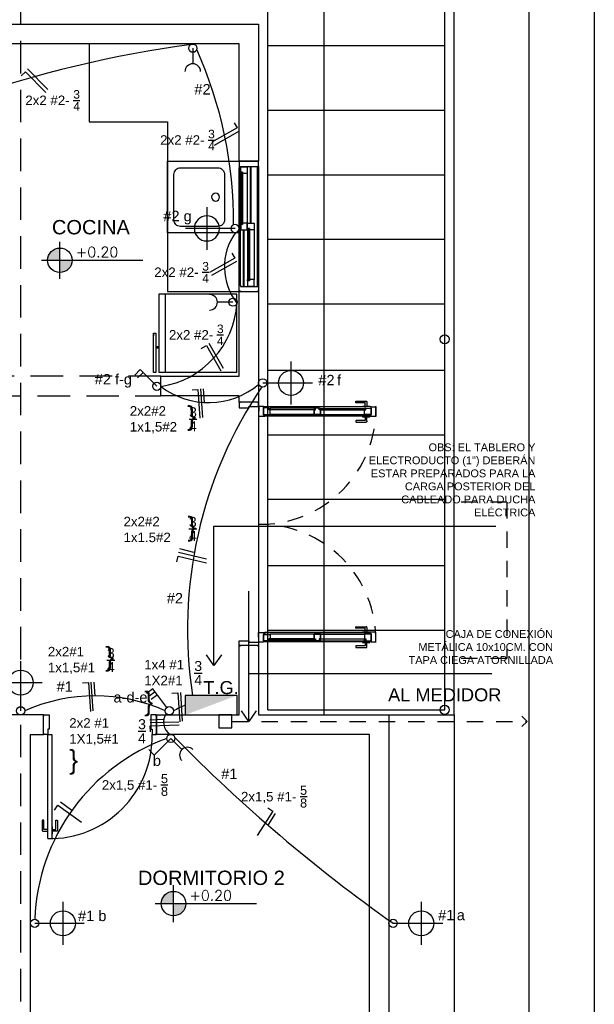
# Model space of a CAD drawing. Header units: millimetres. Extents: x 201 to 840, y 135 to 685.
# Tile 196 of 219: x 401.15 to 405.56, y 328.84 to 336.4. Entities that reach past the tile are written whole.
import ezdxf

# ---------------------------------------------------------------- set-up
doc = ezdxf.new("R2010")
doc.units = ezdxf.units.MM
doc.linetypes.add('HIDDEN', pattern=[0.375, 0.25, -0.125])
doc.linetypes.add('HIDDEN2', pattern=[0.1875, 0.125, -0.0625])
for name, color, linetype in [('01', 1, 'Continuous'), ('02', 2, 'Continuous'), ('03', 3, 'Continuous'), ('ABERTURAS', 2, 'Continuous'), ('electricidad', 3, 'Continuous'), ('electricidad cable', 3, 'Continuous'), ('Electricidad texto', 3, 'Continuous'), ('EQUIPAMIENTO', 2, 'Continuous'), ('EQUIPAMIENTO MOVIL', 1, 'Continuous'), ('LAMINA', 6, 'Continuous'), ('LLAMADAS', 1, 'Continuous'), ('muro', 6, 'Continuous'), ('NIVELES', 1, 'Continuous'), ('piso', 1, 'Continuous'), ('PROYECCIONES', 2, 'Continuous'), ('SANITARIO ARTEF', 2, 'Continuous'), ('TEXT', 4, 'Continuous'), ('texto electrico', 3, 'Continuous')]:
    doc.layers.add(name, color=color, linetype=linetype)
doc.styles.add('ARIAL', font='arial.ttf', dxfattribs={"height": 0.06})
doc.styles.add('ROMANS', font='romans.shx')
doc.styles.get("Standard").update_dxf_attribs({"font": 'arial.ttf'})
doc.dimstyles.new('05', dxfattribs={"dimscale": 0, "dimtxt": 0.09, "dimasz": 0.05, "dimexe": 0, "dimexo": 0, "dimgap": 0, "dimtad": 0, "dimzin": 0, "dimdsep": 46, "dimtxsty": 'Standard', "dimblk": 'OPEN90', "dimcen": 0.25, "dimclrd": 1, "dimclre": 1, "dimclrt": 3, "dimadec": 0, "dimazin": 0, "dimtfac": 1, "dimtofl": 0, "dimtmove": 2, "dimatfit": 3, "dimldrblk": 'BOXFILLED', "dimfxl": 1, "dimtolj": 1, "dimtzin": 0, "dimarcsym": 0})

# ---------------------------------------------------------------- blocks, each defined once
blk = doc.blocks.new('E-luz apliqué')
at = {"layer": 'electricidad', "color": 1}
for p, q in [((0, 0.1263), (0, 0.3435)), ((-0.1372, 0.2063), (0.1372, 0.2063))]:
    blk.add_line(p, q, dxfattribs=at)
at = {"layer": 'electricidad'}
blk.add_line((0, 0.0263), (0, 0.1263), dxfattribs=at)
for centre, radius in [((0, 0.2063), 0.08), ((0, 0.0263), 0.0263)]:
    blk.add_circle(centre, radius, dxfattribs=at)
blk = doc.blocks.new('E-punto y toma')
at = {"layer": 'electricidad'}
for p, q in [((0, 0), (-0.0707, 0.0707)), ((0, 0), (0.1061, 0.1061)), ((0.1061, 0.1061), (0.1414, 0.0707))]:
    blk.add_line(p, q, dxfattribs=at)
blk.add_circle((0, 0), 0.0263, dxfattribs=at)
blk.add_arc((-0.1061, 0.1061), 0.05, 225, 45, dxfattribs=at)
blk = doc.blocks.new('htyht')
at = {"layer": 'piso', "linetype": 'HIDDEN2'}
for p, q in [((0, 1.2), (-0.4037, 1.2)), ((0, 1.2), (0, 0)), ((0, 0), (-0.4037, 0))]:
    blk.add_line(p, q, dxfattribs=at)
blk = doc.blocks.new('A$C767B3D9D')
at = {"layer": '02'}
for points in [[(0.0395, 0.0692), (0.0147, 0.0692, -0.414214), (0.0127, 0.0712), (0.0127, 0.1395, 0.414214), (0.0107, 0.1415), (0.002, 0.1415, 0.414214), (0, 0.1395), (0, 0.0628, 0.414214), (0.0063, 0.0565), (0.0395, 0.0565)], [(0.0759, 0.0692), (0.1007, 0.0692, 0.414214), (0.1027, 0.0712), (0.1027, 0.1395, -0.414214), (0.1047, 0.1415), (0.1134, 0.1415, -0.414214), (0.1154, 0.1395), (0.1154, 0.0628, -0.414214), (0.109, 0.0565), (0.0759, 0.0565)]]:
    blk.add_lwpolyline(points, format="xyb", dxfattribs=at)
for points in [[(0.0427, 0.0907), (0.0395, 0.0907), (0.0395, 0.035), (0.0427, 0.035)], [(0.0727, 0.0907), (0.0759, 0.0907), (0.0759, 0.035), (0.0727, 0.035)]]:
    blk.add_lwpolyline(points, dxfattribs=at)
at = {"layer": 'ABERTURAS', "ltscale": 0.01}
for points in [[(0.0127, 0.94), (0.0127, 0.95), (0.0427, 0.95), (0.0527, 0.95), (0.0527, 0.9), (0.0527, 0.841), (0.0427, 0.841), (0.0427, 0.8), (0.0127, 0.8), (0.0127, 0.81)], [(0.8727, 0.94), (0.8727, 0.95), (0.8427, 0.95), (0.8327, 0.95), (0.8327, 0.9), (0.8327, 0.841), (0.8427, 0.841), (0.8427, 0.8), (0.8727, 0.8), (0.8727, 0.81)], [(0.0427, 0), (0.0427, 0.8), (0.0727, 0.8), (0.0727, 0)], [(0.0427, 0), (0.0727, 0)]]:
    blk.add_lwpolyline(points, dxfattribs=at)
at = {"layer": 'ABERTURAS', "color": 1, "ltscale": 0.01}
blk.add_arc((0.0577, 0.785), 0.7851, 268.90531, 1.09469, dxfattribs=at)
at = {"layer": 'muro'}
for points in [[(0.0102, 0.8), (0.0102, 0.95)], [(0.8752, 0.95), (0.8752, 0.8)]]:
    blk.add_lwpolyline(points, dxfattribs=at)
blk = doc.blocks.new('ERFREF')
at = {"layer": 'EQUIPAMIENTO', "ltscale": 0.8}
blk.add_lwpolyline([(286.4013, 280.2414), (286.4013, 279.6914), (286.9513, 279.6914), (286.9513, 280.2414)], close=True, dxfattribs=at)
blk.add_lwpolyline([(286.4513, 280.1414), (286.4513, 279.8538, 0.414214), (286.5013, 279.8038), (286.8513, 279.8038, 0.414214), (286.9013, 279.8538), (286.9013, 280.1414, 0.414214), (286.8513, 280.1914), (286.5013, 280.1914, 0.414214)], format="xyb", close=True, dxfattribs=at)
blk.add_circle((286.6763, 279.8721), 0.0302, dxfattribs=at)
blk = doc.blocks.new('ERE')
at = {"layer": 'EQUIPAMIENTO'}
blk.add_blockref('ERFREF', (-286.7263, -279.951), dxfattribs=at)
blk = doc.blocks.new('tgg')
at = {"layer": 'EQUIPAMIENTO', "color": 1}
for p, q in [((284.8023, 256.1586), (285.4023, 256.1586)), ((284.8023, 256.1586), (284.8023, 255.559)), ((285.4023, 256.1586), (285.4023, 255.559)), ((285.4023, 255.6086), (284.8023, 255.6086)), ((285.4023, 255.559), (284.8023, 255.559)), ((285.1022, 255.5192), (285.0825, 255.5192))]:
    blk.add_line(p, q, dxfattribs=at)
for points in [[(284.8017, 255.5351), (284.8017, 255.5192), (285.1022, 255.5192)], [(285.1022, 255.5351), (284.8017, 255.5351)], [(284.9891, 255.559), (284.9891, 255.5351)], [(284.9971, 255.559), (284.9971, 255.5351)], [(285.1022, 255.5192), (285.1022, 255.5351)]]:
    blk.add_lwpolyline(points, dxfattribs=at)
blk = doc.blocks.new('A$C7B807F26')
at = {"layer": 'ABERTURAS', "color": 1}
for p, q in [((0, 0.05), (0, 0.95)), ((0.01, 0.05), (0.01, 0.95)), ((0.062, 0.9074), (0.062, 0.525)), ((0.088, 0.525), (0.088, 0.96)), ((0.093, 0.525), (0.093, 0.96)), ((0.14, 0.04), (0.14, 0.96)), ((0.15, 0.96), (0.15, 0.04)), ((0.15, 0.04), (0.15, 0.96)), ((0.012, 0.9071), (0.012, 0.5253)), ((0.0345, 0.04), (0.0345, 0.475)), ((0.0395, 0.04), (0.0395, 0.475)), ((0.0655, 0.4747), (0.0655, 0.0929)), ((0.1155, 0.475), (0.1155, 0.0926))]:
    blk.add_line(p, q, dxfattribs=at)
at = {"layer": 'ABERTURAS'}
for points in [[(0.01, 0.9975), (0, 0.9975), (0, 0.95), (0.01, 0.95), (0.01, 0.96), (0.15, 0.96), (0.15, 0.9975), (0.14, 0.9975)], [(0.0405, 0.9574), (0.062, 0.9574), (0.062, 0.9074), (0.027, 0.9074), (0.027, 0.9174), (0.012, 0.9174), (0.012, 0.9574), (0.0335, 0.9574), (0.0335, 0.9574), (0.0405, 0.9574), (0.0405, 0.9574)], [(0.0405, 0.475), (0.062, 0.475), (0.062, 0.525), (0.027, 0.525), (0.027, 0.515), (0.012, 0.515), (0.012, 0.475), (0.0335, 0.475), (0.0335, 0.475), (0.0405, 0.475), (0.0405, 0.475)], [(0.094, 0.525), (0.1155, 0.525), (0.1155, 0.475), (0.0805, 0.475), (0.0805, 0.485), (0.0655, 0.485), (0.0655, 0.525), (0.087, 0.525), (0.087, 0.525), (0.094, 0.525), (0.094, 0.525)], [(0.094, 0.0426), (0.1155, 0.0426), (0.1155, 0.0926), (0.0805, 0.0926), (0.0805, 0.0826), (0.0655, 0.0826), (0.0655, 0.0426), (0.087, 0.0426), (0.087, 0.0426), (0.094, 0.0426), (0.094, 0.0426)], [(0.01, 0.0025), (0, 0.0025), (0, 0.05), (0.01, 0.05), (0.01, 0.04), (0.15, 0.04), (0.15, 0.0025), (0.14, 0.0025)]]:
    blk.add_lwpolyline(points, dxfattribs=at)
for points in [[(0.012, 0.9071), (0.022, 0.9071), (0.022, 0.9171), (0.012, 0.9171)], [(0.012, 0.5253), (0.022, 0.5253), (0.022, 0.5153), (0.012, 0.5153)], [(0.0655, 0.4747), (0.0755, 0.4747), (0.0755, 0.4847), (0.0655, 0.4847)], [(0.0655, 0.0929), (0.0755, 0.0929), (0.0755, 0.0829), (0.0655, 0.0829)]]:
    blk.add_lwpolyline(points, close=True, dxfattribs=at)
at = {"layer": 'ABERTURAS', "color": 1}
for points in [[(0.0265, 0.9174), (0.0265, 0.5153), (0.0225, 0.5153), (0.0225, 0.9174)], [(0.076, 0.0826), (0.076, 0.4847), (0.08, 0.4847), (0.08, 0.0826)]]:
    blk.add_lwpolyline(points, dxfattribs=at)
at = {"layer": 'muro', "ltscale": 0.01}
for p, q in [((0, 1), (0.15, 1)), ((0, 0), (0.15, 0))]:
    blk.add_line(p, q, dxfattribs=at)
blk = doc.blocks.new('A$C3420644B')
at = {"layer": '01'}
for p, q in [((0.0375, 0.2814), (0.8625, 0.2814)), ((0.0475, 0.2114), (0.8525, 0.2114)), ((0.0475, 0.2064), (0.8525, 0.2064))]:
    blk.add_line(p, q, dxfattribs=at)
for points in [[(0.0775, 0.2609), (0.43, 0.2609), (0.43, 0.2569), (0.0775, 0.2569)], [(0.8225, 0.2609), (0.47, 0.2609), (0.47, 0.2569), (0.8225, 0.2569)]]:
    blk.add_lwpolyline(points, dxfattribs=at)
at = {"layer": '02'}
for p, q in [((0.435, 0.2714), (0.0878, 0.2714)), ((0.465, 0.2714), (0.8122, 0.2714)), ((0.425, 0.2214), (0.0875, 0.2214)), ((0.475, 0.2214), (0.8125, 0.2214))]:
    blk.add_line(p, q, dxfattribs=at)
at = {"layer": '03'}
for points in [[(0, 0.2814), (0, 0.2064), (0.0475, 0.2064), (0.0475, 0.2164), (0.0375, 0.2164), (0.0375, 0.2814), (0, 0.2814), (0, 0.2814)], [(0.0375, 0.2214), (0.0375, 0.2214), (0.0875, 0.2214), (0.0875, 0.2564), (0.0775, 0.2564), (0.0775, 0.2714), (0.0375, 0.2714), (0.0375, 0.2499), (0.0375, 0.2499), (0.0375, 0.2214), (0.0375, 0.2214)], [(0.475, 0.2214), (0.475, 0.2214), (0.425, 0.2214), (0.425, 0.2564), (0.435, 0.2564), (0.435, 0.2714), (0.475, 0.2714), (0.475, 0.2714), (0.475, 0.2714)], [(0.425, 0.2214), (0.425, 0.2214), (0.475, 0.2214), (0.475, 0.2564), (0.465, 0.2564), (0.465, 0.2714), (0.425, 0.2714), (0.425, 0.2714), (0.425, 0.2714)], [(0.425, 0.2564), (0.425, 0.2214), (0.425, 0.2214)], [(0.475, 0.2564), (0.475, 0.2214), (0.475, 0.2214)], [(0.8625, 0.2214), (0.8625, 0.2214), (0.8125, 0.2214), (0.8125, 0.2564), (0.8225, 0.2564), (0.8225, 0.2714), (0.8625, 0.2714), (0.8625, 0.2499), (0.8625, 0.2499), (0.8625, 0.2214), (0.8625, 0.2214)], [(0.9, 0.2814), (0.9, 0.2064), (0.8525, 0.2064), (0.8525, 0.2164), (0.8625, 0.2164), (0.8625, 0.2814), (0.9, 0.2814), (0.9, 0.2814)]]:
    blk.add_lwpolyline(points, dxfattribs=at)
for points in [[(0.0878, 0.2714), (0.0878, 0.2614), (0.0778, 0.2614), (0.0778, 0.2714)], [(0.4247, 0.2714), (0.4247, 0.2614), (0.4347, 0.2614), (0.4347, 0.2714)], [(0.4753, 0.2714), (0.4753, 0.2614), (0.4653, 0.2614), (0.4653, 0.2714)], [(0.8122, 0.2714), (0.8122, 0.2614), (0.8222, 0.2614), (0.8222, 0.2714)], [(0.8122, 0.2714), (0.8122, 0.2614), (0.8222, 0.2614), (0.8222, 0.2714)]]:
    blk.add_lwpolyline(points, close=True, dxfattribs=at)
at = {"layer": 'ABERTURAS', "linetype": 'HIDDEN2'}
for points in [[(0.0817, 0.2846), (0.0817, 0.3094, -0.414214), (0.0837, 0.3114), (0.152, 0.3114, 0.414214), (0.154, 0.3134), (0.154, 0.3221, 0.414214), (0.152, 0.3241), (0.0753, 0.3241, 0.414214), (0.069, 0.3178), (0.069, 0.2846)], [(0.0817, 0.2032), (0.0817, 0.1784, 0.414214), (0.0837, 0.1764), (0.152, 0.1764, -0.414214), (0.154, 0.1744), (0.154, 0.1658, -0.414214), (0.152, 0.1638), (0.0753, 0.1638, -0.414214), (0.069, 0.1701), (0.069, 0.2032)]]:
    blk.add_lwpolyline(points, format="xyb", dxfattribs=at)
for points in [[(0.1032, 0.2814), (0.1032, 0.2846), (0.0475, 0.2846), (0.0475, 0.2814)], [(0.1032, 0.2064), (0.1032, 0.2032), (0.0475, 0.2032), (0.0475, 0.2064)]]:
    blk.add_lwpolyline(points, dxfattribs=at)
blk = doc.blocks.new('puerta ventana')
at = {"layer": 'ABERTURAS', "ltscale": 0.01}
for points in [[(318.8755, 344.459), (318.8655, 344.459), (318.8655, 344.429), (318.8655, 344.419), (318.9155, 344.419), (318.9405, 344.419), (318.9405, 344.429), (319.0155, 344.429), (319.0155, 344.459), (319.0055, 344.459)], [(318.8755, 342.5895), (318.8655, 342.5895), (318.8655, 342.6195), (318.8655, 342.6295), (318.9155, 342.6295), (318.9405, 342.6295), (318.9405, 342.6195), (319.0155, 342.6195), (319.0155, 342.5895), (319.0055, 342.5895)]]:
    blk.add_lwpolyline(points, dxfattribs=at)
at = {"layer": 'ABERTURAS', "color": 250, "linetype": 'HIDDEN2'}
for centre, start, end in [((319.027, 344.4129), 269.26166, 1.17131), ((319.027, 342.6356), 358.82869, 90.73834)]:
    blk.add_arc(centre, 0.8887, start, end, dxfattribs=at)
at = {"layer": '01', "extrusion": (0, 0, -1), "zscale": -1, "rotation": 0.1104346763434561}
blk.add_blockref('A$C3420644B', (-319.915, 344.1458), dxfattribs=at)
at = {"layer": '01', "extrusion": (0, 0, -1), "xscale": -1, "zscale": -1, "rotation": 179.8895653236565}
blk.add_blockref('A$C3420644B', (-319.915, 342.9027), dxfattribs=at)

msp = doc.modelspace()

# ---------------------------------------------------------------- hatches: boundary and pattern name
at = {"layer": 'electricidad'}
msp.add_hatch(color=256, dxfattribs=at).paths.add_polyline_path([(402.4156, 331.2153), (402.4156, 331.0653), (402.8156, 331.2153)])
at = {"layer": 'NIVELES', "ltscale": 0.01}
h = msp.add_hatch(color=256, dxfattribs=at)
h.paths.add_polyline_path([(401.4541, 334.6497, 0.414214), (401.36, 334.5556), (401.4541, 334.5556)])
h.paths.add_polyline_path([(401.5481, 334.5556), (401.4541, 334.5556), (401.4541, 334.4616, 0.414214)])
h = msp.add_hatch(color=256, dxfattribs=at)
h.paths.add_polyline_path([(402.3261, 329.7107, 0.414214), (402.232, 329.6166), (402.3261, 329.6166)])
h.paths.add_polyline_path([(402.4202, 329.6166), (402.3261, 329.6166), (402.3261, 329.5225, 0.414214)])

# ---------------------------------------------------------------- linework, layer by layer
msp.add_lwpolyline([(396.0785, 325.5242), (396.0785, 340.7718), (405.5551, 340.7718), (405.5551, 325.5242)], close=True)
at = {"color": 212}
for centre, radius, start, end in [((403.7427, 326.9828), 9.3187, 97.88899, 120.06273), ((399.574, 334.8561), 3.2126, 359.51375, 24.20875), ((403.1722, 334.5049), 0.4551, 144.66832, 217.91048), ((402.122, 334.2705), 0.6926, 278.9448, 356.25374), ((402.5942, 334.0612), 0.5987, 232.49888, 310.2807), ((405.7538, 331.7224), 3.3201, 145.90975, 188.78586)]:
    msp.add_arc(centre, radius, start, end, dxfattribs=at)
at = {"color": 82}
for centre, radius, start, end in [((401.7247, 329.8927), 1.319, 65.9072, 114.0928), ((402.7982, 329.4376), 1.5381, 109.91505, 177.79249), ((411.1293, 339.5224), 12.3212, 224.4688, 234.71032)]:
    msp.add_arc(centre, radius, start, end, dxfattribs=at)
at = {"layer": '01', "color": 82}
for centre, radius, start, end in [((403.9321, 327.9095), 3.569, 115.14548, 116.73987), ((402.367, 331.0109), 0.1173, 145.67483, 235.06979)]:
    msp.add_arc(centre, radius, start, end, dxfattribs=at)
at = {"layer": '02', "color": 1, "ltscale": 0.01}
for centre in [(404.4071, 333.9488), (404.4071, 331.1042)]:
    msp.add_circle(centre, 0.035, dxfattribs=at)
at = {"layer": 'electricidad'}
for p, q in [((402.4743, 336.1836), (402.4743, 336.0636)), ((402.7827, 334.2336), (402.6627, 334.2336)), ((402.0709, 333.7157), (402.0285, 333.6733)), ((402.0922, 333.6945), (402.0497, 333.6521)), ((402.1982, 333.5884), (402.0709, 333.7157)), ((402.1681, 331.2664), (402.1201, 331.2305)), ((402.1861, 331.2423), (402.138, 331.2064)), ((402.2759, 331.1222), (402.1681, 331.2664)), ((402.204, 331.2183), (402.156, 331.1824))]:
    msp.add_line(p, q, dxfattribs=at)
for points in [[(402.8156, 331.2153), (402.4156, 331.2153), (402.4156, 331.0653), (402.8156, 331.0653)], [(402.6731, 330.9653), (402.7731, 330.9653), (402.7731, 331.0653), (402.6731, 331.0653)]]:
    msp.add_lwpolyline(points, close=True, dxfattribs=at)
for centre in [(402.4743, 336.1836), (402.7827, 334.2336), (402.1982, 333.5884), (402.2947, 331.0969)]:
    msp.add_circle(centre, 0.0316, dxfattribs=at)
for centre, start, end in [((402.4743, 336.0036), 360, 180), ((402.6027, 334.2336), 270, 90)]:
    msp.add_arc(centre, 0.06, start, end, dxfattribs=at)
at = {"layer": 'electricidad cable'}
for p, q in [((401.3615, 335.8671), (401.2071, 336.025)), ((402.6399, 335.4403), (402.8322, 335.5489)), ((402.6211, 334.4403), (402.8134, 334.5489)), ((402.7096, 333.7253), (402.601, 333.9176)), ((402.5502, 333.3473), (402.5356, 333.5673)), ((402.5645, 333.4633), (402.5575, 333.5688)), ((402.5796, 332.2601), (402.3652, 332.3129)), ((402.4829, 332.3126), (402.3752, 332.3391)), ((401.7104, 331.0958), (401.6957, 331.3158)), ((401.7247, 331.2118), (401.7177, 331.3173)), ((402.396, 331.0165), (402.3814, 331.2365)), ((402.2511, 331.0287), (402.1454, 331.0255)), ((402.3665, 331.0101), (402.1461, 331.0035)), ((401.5462, 330.3319), (401.4591, 330.3947)), ((403.052, 330.2181), (403.1095, 330.3089))]:
    msp.add_line(p, q, dxfattribs=at)
at = {"layer": 'electricidad cable', "linetype": 'HIDDEN2'}
msp.add_line((402.7766, 331.0153), (405.0395, 331.0153), dxfattribs=at)
at = {"layer": 'electricidad cable'}
for points in [[(401.1574, 335.9708), (401.1899, 336.0027), (401.3458, 335.8434)], [(402.7927, 335.6108), (402.8151, 335.5712), (402.621, 335.4616)], [(402.7739, 334.6109), (402.7963, 334.5712), (402.6022, 334.4617)], [(402.5391, 333.8781), (402.5787, 333.9005), (402.6883, 333.7064)], [(402.4683, 333.5617), (402.5137, 333.5647), (402.5285, 333.3424)], [(402.3515, 332.2407), (402.3624, 332.2849), (402.5787, 332.2316)], [(401.6284, 331.3102), (401.6739, 331.3132), (401.6886, 331.0909)], [(402.314, 331.2309), (402.3595, 331.2339), (402.3743, 331.0116)], [(402.1493, 330.936), (402.1479, 330.9815), (402.3706, 330.9882)], [(401.4129, 330.3346), (401.4396, 330.3716), (401.6203, 330.2413)], [(403.0498, 330.3516), (403.0883, 330.3273), (402.9691, 330.139)]]:
    msp.add_lwpolyline(points, dxfattribs=at)
at = {"layer": 'electricidad cable', "linetype": 'HIDDEN2'}
msp.add_lwpolyline([(404.9995, 330.9753), (405.0395, 331.0153), (404.9995, 331.0553)], dxfattribs=at)
at = {"layer": 'EQUIPAMIENTO'}
msp.add_lwpolyline([(401.6797, 336.218), (401.6797, 335.618), (402.2797, 335.618), (402.2797, 334.3153), (402.8297, 334.3153)], dxfattribs=at)
at = {"layer": 'LAMINA'}
msp.add_lwpolyline([(405.0551, 326.0242), (405.0551, 340.0718), (396.5785, 340.0718), (396.5785, 326.0242)], close=True, dxfattribs=at)
at = {"layer": 'muro', "color": 1, "linetype": 'HIDDEN'}
for p, q in [((402.2297, 333.6653), (400.5327, 333.6653)), ((400.5327, 333.5153), (402.2297, 333.5153))]:
    msp.add_line(p, q, dxfattribs=at)
at = {"layer": 'muro', "color": 2}
for points in [[(402.9797, 336.368), (402.9797, 335.3153), (402.8297, 335.3153), (402.8297, 336.218), (400.5327, 336.218), (400.5327, 336.1698), (400.3827, 336.1698), (400.3827, 336.218), (399.6797, 336.218), (399.6797, 336.368), (402.9797, 336.368)], [(402.9797, 334.3153), (402.9797, 333.4653), (402.8297, 333.4653), (402.8297, 333.5153), (402.2297, 333.5153), (402.2297, 333.6653), (402.8297, 333.6653), (402.8297, 334.3153), (402.9797, 334.3153)], [(403.0297, 328.0153), (403.8297, 328.0153), (403.8297, 330.9153), (402.1947, 330.9153), (402.1947, 331.0653), (402.8297, 331.0653), (402.8297, 331.6003), (402.9797, 331.6003), (402.9797, 331.0653), (403.9797, 331.0653), (403.9797, 327.8653), (403.0297, 327.8653), (403.0297, 328.0153)], [(401.0797, 330.9153), (401.0797, 328.0153), (400.1797, 328.0153), (400.1797, 327.8653), (402.0297, 327.8653), (402.0297, 328.0153), (401.2297, 328.0153), (401.2297, 330.9153), (401.3297, 330.9153), (401.3297, 331.0653), (400.9797, 331.0653), (400.9797, 330.9153), (401.0797, 330.9153)]]:
    msp.add_lwpolyline(points, dxfattribs=at)
at = {"layer": 'NIVELES', "color": 1}
for p, q in [((401.4542, 334.4139), (401.4542, 334.6974)), ((402.3263, 329.4748), (402.3263, 329.7583))]:
    msp.add_line(p, q, dxfattribs=at)
at = {"layer": 'NIVELES', "color": 3}
for p, q in [((401.3125, 334.5556), (402.0905, 334.5556)), ((402.1845, 329.6166), (402.9626, 329.6166))]:
    msp.add_line(p, q, dxfattribs=at)
for centre in [(401.4542, 334.5556), (402.3263, 329.6166)]:
    msp.add_circle(centre, 0.0941, dxfattribs=at)
at = {"layer": 'piso'}
for p, q in [((403.4797, 336.868), (403.4797, 331.0653)), ((402.9797, 333.4653), (402.9797, 331.6003)), ((403.4797, 331.0653), (404.4797, 331.0653)), ((404.4797, 331.0653), (404.4797, 327.3653))]:
    msp.add_line(p, q, dxfattribs=at)
at = {"layer": 'piso', "color": 1}
msp.add_line((404.4809, 331.0653), (404.4809, 336.868), dxfattribs=at)
at = {"layer": 'PROYECCIONES', "color": 1}
for p, q in [((403.0502, 331.1042), (403.0502, 336.7934)), ((404.4071, 331.1042), (404.4071, 336.7934)), ((403.0502, 336.2038), (404.4071, 336.2038)), ((403.0502, 335.708), (404.4071, 335.708)), ((403.0502, 335.2121), (404.4071, 335.2121)), ((403.0502, 334.7163), (404.4071, 334.7163)), ((403.0502, 334.2205), (404.4071, 334.2205)), ((403.0502, 333.7121), (404.4071, 333.7121)), ((403.0502, 333.2163), (404.4071, 333.2163)), ((403.0502, 332.7205), (404.4071, 332.7205)), ((403.0502, 332.2121), (404.4071, 332.2121)), ((403.0502, 331.7163), (404.4071, 331.7163)), ((403.0502, 331.1042), (404.4071, 331.1042))]:
    msp.add_line(p, q, dxfattribs=at)
at = {"layer": 'PROYECCIONES', "linetype": 'HIDDEN'}
msp.add_lwpolyline([(397.6297, 327.3653), (397.6297, 336.868), (403.4797, 336.868), (403.4797, 331.0653), (404.4797, 331.0653), (404.4797, 327.3653)], close=True, dxfattribs=at)
msp.add_lwpolyline([(401.1547, 327.3653), (401.1547, 336.868)], dxfattribs=at)

# ---------------------------------------------------------------- block references
at = {"color": 183}
msp.add_blockref('htyht', (404.8834, 331.4978), dxfattribs=at)
at = {"layer": 'ABERTURAS'}
for name, p in [('A$C7B807F26', (402.8297, 334.3153)), ('A$C767B3D9D', (401.3195, 330.1153))]:
    msp.add_blockref(name, p, dxfattribs=at)
at = {"layer": 'electricidad', "yscale": 1.199999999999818, "zscale": 1.199999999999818}
for name, p, xscale, rotation in [('E-luz apliqué', (402.8297, 334.7995), -1.199999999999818, 89.9999999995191), ('E-luz apliqué', (402.9797, 333.6141), 1.199999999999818, 269.9999999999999), ('E-punto y toma', (402.3059, 330.8838), 1.199999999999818, 179.9999999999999), ('E-luz apliqué', (401.2297, 329.4653), 1.199999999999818, 269.9999999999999), ('E-luz apliqué', (403.9797, 329.4653), 1.199999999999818, 269.9999999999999)]:
    msp.add_blockref(name, p, dxfattribs=dict(at, xscale=xscale, rotation=rotation))
at = {"layer": 'electricidad', "xscale": 1.199999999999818, "yscale": 1.199999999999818, "zscale": 1.199999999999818}
msp.add_blockref('E-luz apliqué', (401.1537, 331.0653), dxfattribs=at)
at = {"layer": 'EQUIPAMIENTO MOVIL', "xscale": -1, "rotation": 270}
msp.add_blockref('tgg', (146.6546, 48.8929), dxfattribs=at)
at = {"layer": 'piso'}
msp.add_blockref('puerta ventana', (83.9642, -10.9962), dxfattribs=at)
at = {"layer": 'SANITARIO ARTEF', "xscale": -1, "rotation": 90.00000000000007}
msp.add_blockref('ERE', (402.5702, 334.9903), dxfattribs=at)

# ---------------------------------------------------------------- texts
at = {"layer": 'Electricidad texto', "ltscale": 0.01, "attachment_point": 1, "style": 'ARIAL'}
for s, insert, char_height, width in [('\\A1;2x2 #2- {\\H0.9x;\\S3/4;}', (401.1891, 335.8622), 0.073, 0.518787), ('#2', (402.4865, 335.9081), 0.08, 0.326447), ('\\A1;2x2 #2- {\\H0.9x;\\S3/4;}', (402.2238, 335.5577), 0.073, 0.518787), ('#2 g', (402.2485, 334.9352), 0.08, 0.326447), ('\\A1;2x2 #2- {\\H0.9x;\\S3/4;}', (402.1788, 334.5423), 0.073, 0.518787), ('\\A1;2x2 #2- {\\H0.9x;\\S3/4;}', (402.2913, 334.0619), 0.073, 0.518787), ('#2 f-g', (401.7216, 333.6821), 0.08, 0.326447), ('#2', (403.4377, 333.6757), 0.08, 0.326447), ('f', (403.5808, 333.6761), 0.08, 0.326447), ('\\A1;{\\H0.7x;\\S3/4;}', (402.4459, 333.4271), 0.11, 0.326447), ('\\A1;{\\H0.7x;\\S3/4;}', (402.4442, 332.5855), 0.11, 0.326447), ('#2', (402.2749, 332.0013), 0.08, 0.326447), ('\\A1;{\\H0.7x;\\S3/4;}', (401.8156, 331.5782), 0.11, 0.326447), ('\\A1;{\\H0.7x;\\S3/4;}', (402.486, 331.4792), 0.11, 0.326447), ('#1', (401.4293, 331.3224), 0.08, 0.326447), ('T.G.', (402.5555, 331.3249), 0.1, 0.326447), ('a-d-e', (401.8659, 331.2405), 0.08, 0.326447), ('\\A1;{\\H0.7x;\\S3/4;}', (402.0546, 331.0325), 0.11, 0.326447), ('b', (402.1677, 330.754), 0.08, 0.326447), ('#1', (402.6922, 330.6526), 0.08, 0.326447), ('\\A1;2x1,5 #1- {\\H0.95631x;\\S5/8;}', (401.7762, 330.6112), 0.073, 0.518787), ('\\A1;2x1,5 #1- {\\H0.95631x;\\S5/8;}', (402.8438, 330.5215), 0.073, 0.518787), ('#1 b', (401.5939, 329.5625), 0.08, 0.326447), ('#1', (404.357, 329.5687), 0.08, 0.326447), ('a', (404.5001, 329.569), 0.08, 0.326447)]:
    msp.add_mtext(s, dxfattribs=dict(at, insert=insert, char_height=char_height, width=width))
at = {"layer": 'Electricidad texto', "ltscale": 0.01}
note = msp.add_mtext_static_columns([''] * 2, width=0.236786, gutter_width=0.1192, height=0.3433, dxfattribs=dict(at, insert=(401.9908, 333.4356), char_height=0.073, attachment_point=1, style='ARIAL'))
for column, words in zip([note] + note.columns.linked_columns, ['\\A1;2x2#2    1x1,5#2\\~   ', '\\A1;{\\H2x;\\}}\\P    {\\H0.99995x;\\P}']):
    column.text = words
note = msp.add_mtext_static_columns([''] * 2, width=0.236786, gutter_width=0.1697, height=0.3433, dxfattribs=dict(at, insert=(401.9427, 332.5862), char_height=0.073, attachment_point=1, style='ARIAL'))
for column, words in zip([note] + note.columns.linked_columns, ['\\A1;2x2#2    1x1.5#2\\~   ', '\\A1;{\\H2x;\\}}\\P    {\\H0.99995x;\\P}']):
    column.text = words
note = msp.add_mtext_static_columns([''] * 2, width=0.236786, gutter_width=0.1192, height=0.3433, dxfattribs=dict(at, insert=(401.3619, 331.5875), char_height=0.073, attachment_point=1, style='ARIAL'))
for column, words in zip([note] + note.columns.linked_columns, ['\\A1;2x2#1    1x1,5#1\\~   ', '\\A1;{\\H2x;\\}}\\P    {\\H0.99995x;\\P}']):
    column.text = words
note = msp.add_mtext_static_columns([''] * 2, width=0.311354, gutter_width=0, height=0.3433, dxfattribs=dict(at, insert=(402.1016, 331.4876), char_height=0.073, attachment_point=1, style='ARIAL'))
for column, words in zip([note] + note.columns.linked_columns, ['\\A1;1x4 #1\\P1X2#1 ', '\\A1;{\\H2x;\\}}\\P    {\\H0.99995x;\\P}']):
    column.text = words
note = msp.add_mtext_static_columns([''] * 2, width=0.311354, gutter_width=0.1315, height=0.3433, dxfattribs=dict(at, insert=(401.5262, 331.0397), char_height=0.073, attachment_point=1, style='ARIAL'))
for column, words in zip([note] + note.columns.linked_columns, ['\\A1;2x2 #1\\P1X1,5#1 ', '\\A1;{\\H2x;\\}}\\P    {\\H0.99995x;\\P}']):
    column.text = words
at = {"layer": 'LLAMADAS', "color": 2, "ltscale": 0.01, "char_height": 0.06, "attachment_point": 3, "style": 'ROMANS'}
for s, insert, width in [('{\\fArial|b0|i0|c0|p34;\\C256;OBS:\\C2; EL TABLERO Y ELECTRODUCTO (1") DEBERÁN ESTAR PREPARADOS PARA LA CARGA POSTERIOR DEL CABLEADO PARA DUCHA ELÉCTRICA }', (405.103, 333.1496), 1.319735), ('{\\fArial|b0|i0|c0|p34;CAJA DE CONEXIÓN\\PMETÁLICA 10x10CM. CON\\PTAPA CIEGA ATORNILLADA}', (405.2386, 331.7164), 1.680356)]:
    msp.add_mtext(s, dxfattribs=dict(at, insert=insert, width=width))
at = {"layer": 'NIVELES', "color": 2, "style": 'ROMANS'}
for p in [(401.576, 334.5787), (402.448, 329.6396)]:
    msp.add_attdef('+0.20', p, '_0.00', height=0.07938, dxfattribs=at)
at = {"layer": 'TEXT', "style": 'ARIAL'}
for s, p in [('COCINA', (401.3936, 334.7546)), ('DORMITORIO 2', (402.0537, 329.7596))]:
    msp.add_text(s, height=0.11, dxfattribs=at).set_placement(p)
at = {"layer": 'texto electrico', "color": 4, "ltscale": 0.01, "style": 'ARIAL'}
msp.add_text('AL MEDIDOR', height=0.1, dxfattribs=at).set_placement((403.9729, 331.1693))

# ---------------------------------------------------------------- leaders
at = {"layer": 'LLAMADAS'}
for points in [[(402.6368, 331.4457), (402.6368, 332.5145), (404.7986, 332.5145)], [(402.9034, 331.0153), (402.9034, 331.3822), (404.7677, 331.3822)]]:
    msp.add_leader(points, dimstyle='05', override={"dimscale": 1, "dimasz": 0.08, "dimldrblk": 'OPEN90'}, dxfattribs=at)

doc.saveas('drawing.dxf')
